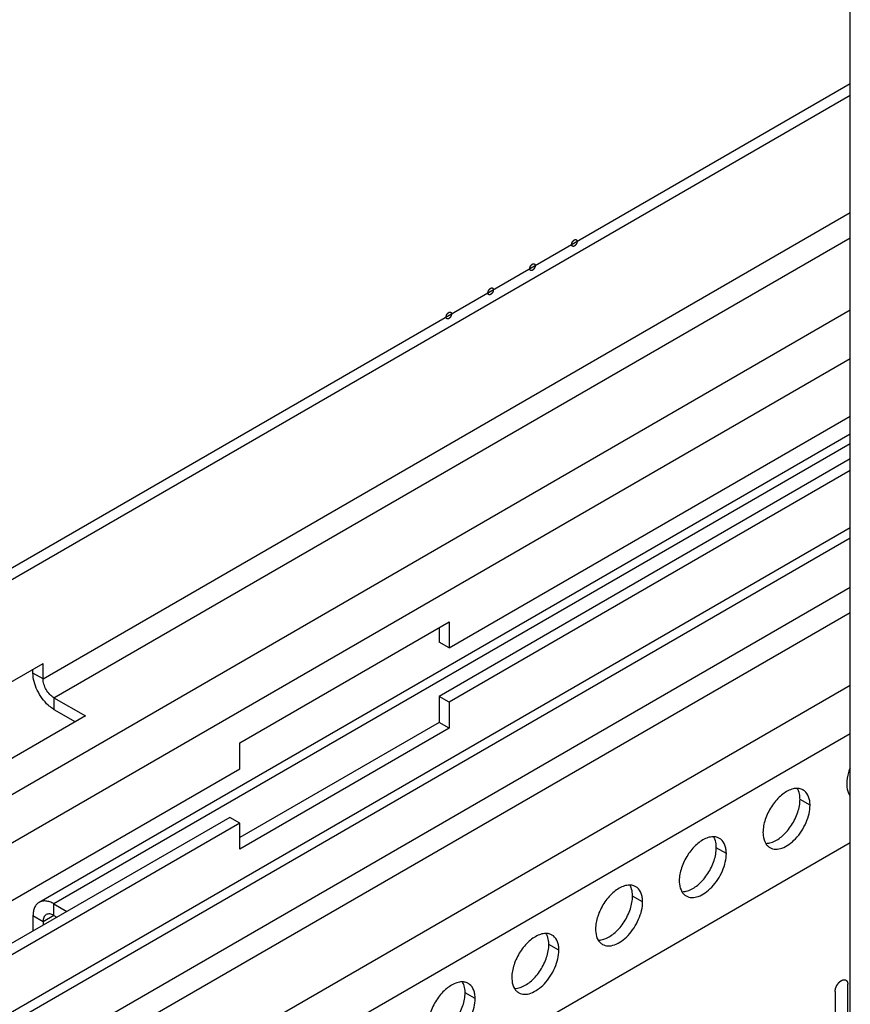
# Model space of a CAD drawing. Header units: inches. Extents: x 5 to 265, y 5 to 171.
# Tile 35 of 212: x 191.5 to 195, y 80.94 to 85.1. Entities that reach past the tile are written whole.
import ezdxf

# ---------------------------------------------------------------- set-up
doc = ezdxf.new("R2010")
doc.units = ezdxf.units.IN
doc.header["$LTSCALE"] = 14.96
doc.header["$MEASUREMENT"] = 0
doc.layers.get('0').update_dxf_attribs({"linetype": 'CONTINUOUS'})
doc.layers.add('03_ALL_AXES', color=7, linetype='CONTINUOUS')

msp = doc.modelspace()

# ---------------------------------------------------------------- linework, layer by layer
at = {"color": 7, "linetype": 'Continuous'}
for p, q in [((195.0046, 60.5139), (195.0046, 123.458)), ((190.5337, 82.2477), (195.0046, 84.829)), ((190.5337, 82.1987), (195.0046, 84.78)), ((191.5957, 82.3162), (195.0046, 84.2843)), ((191.6417, 82.2366), (195.0046, 84.1782)), ((195.0046, 83.872), (190.5337, 81.2907)), ((195.0046, 83.6679), (190.5337, 81.0866)), ((191.5792, 81.3733), (195.0046, 83.3509)), ((195.0046, 83.3086), (191.6417, 81.3671)), ((195.0046, 82.9535), (190.5337, 80.3722)), ((190.5337, 80.3299), (195.0046, 82.9112)), ((195.0046, 82.702), (190.5337, 80.1207)), ((195.0046, 82.5958), (190.5337, 80.0145)), ((192.4266, 82.0468), (193.3105, 82.5571)), ((193.268, 82.5326), (193.268, 82.4718)), ((193.3105, 82.5571), (193.3105, 82.4473)), ((193.3105, 82.4473), (193.268, 82.4718)), ((190.7119, 81.8713), (191.5957, 82.3816)), ((191.5957, 82.3162), (191.5957, 82.3816)), ((191.5533, 82.3407), (191.5533, 82.3571)), ((191.5957, 82.3162), (191.5533, 82.3407)), ((190.5337, 79.7084), (195.0046, 82.2896)), ((193.3105, 82.2178), (193.268, 82.2423)), ((193.268, 82.2423), (193.268, 82.1325)), ((191.6417, 82.2366), (191.7748, 82.1598)), ((191.6417, 82.2366), (191.6417, 82.1876)), ((193.3105, 82.2178), (193.3105, 82.108)), ((191.7748, 82.1598), (190.8909, 81.6495)), ((191.6417, 82.1876), (191.7324, 82.1353)), ((193.268, 82.1325), (192.4266, 81.6467)), ((193.3105, 82.108), (193.268, 82.1325)), ((190.5337, 79.5042), (195.0046, 82.0855)), ((193.3105, 82.108), (192.4266, 81.5977)), ((192.4266, 81.937), (192.4266, 82.0468)), ((190.5337, 80.8441), (192.4266, 81.937)), ((192.3842, 81.732), (190.5337, 80.6637)), ((192.4266, 81.7075), (190.5337, 80.6147)), ((192.4266, 81.7075), (192.3842, 81.732)), ((192.4266, 81.5977), (192.4266, 81.7075)), ((190.5337, 79.0445), (195.0046, 81.6258)), ((191.6417, 81.3671), (191.6968, 81.3352)), ((191.6417, 81.3181), (191.6417, 81.3671)), ((191.5957, 81.2915), (191.5533, 81.316)), ((191.5533, 81.316), (191.5533, 81.2523)), ((191.6417, 81.3181), (191.5957, 81.2915)), ((191.5957, 81.2915), (191.5957, 81.2768)), ((191.6417, 81.3181), (191.6544, 81.3107)), ((194.9407, 80.9974), (194.9407, 80.038)), ((194.9937, 80.0686), (194.9937, 81.028))]:
    msp.add_line(p, q, dxfattribs=at)
for points, knots in [([(193.8281, 84.1497), (193.8281, 84.1501), (193.8282, 84.1508), (193.8282, 84.1516), (193.8283, 84.152), (193.8283, 84.1523), (193.8284, 84.1527), (193.8285, 84.1532), (193.8286, 84.1537), (193.8288, 84.1544), (193.8289, 84.1551), (193.8292, 84.1559), (193.8294, 84.1566), (193.8297, 84.1573), (193.8299, 84.158), (193.8303, 84.1587), (193.8307, 84.1594), (193.831, 84.1601), (193.8314, 84.1608), (193.8318, 84.1615), (193.8322, 84.1621), (193.8327, 84.1628), (193.8331, 84.1635), (193.8336, 84.164), (193.8341, 84.1646), (193.8345, 84.1652), (193.835, 84.1658), (193.8356, 84.1662), (193.8361, 84.1667), (193.8365, 84.1672), (193.8369, 84.1675), (193.8371, 84.1677), (193.8374, 84.1679), (193.8378, 84.1682), (193.8384, 84.1686), (193.839, 84.169), (193.8394, 84.1693)], [0, 0, 0, 0, 0.0625, 0.09375, 0.109375, 0.125, 0.140625, 0.15625, 0.1875, 0.21875, 0.25, 0.28125, 0.3125, 0.34375, 0.375, 0.40625, 0.4375, 0.46875, 0.5, 0.53125, 0.5625, 0.59375, 0.625, 0.65625, 0.6875, 0.71875, 0.75, 0.78125, 0.8125, 0.84375, 0.859375, 0.875, 0.890625, 0.90625, 0.9375, 1, 1, 1, 1]), ([(193.8394, 84.1693), (193.8397, 84.1694), (193.8403, 84.1697), (193.8409, 84.17), (193.8413, 84.1702), (193.8416, 84.1703), (193.8418, 84.1703), (193.8422, 84.1704), (193.8426, 84.1705), (193.8431, 84.1706), (193.8434, 84.1707), (193.8437, 84.1708), (193.8439, 84.1708), (193.8443, 84.1708), (193.8447, 84.1707), (193.8451, 84.1707), (193.8454, 84.1707), (193.8456, 84.1707), (193.8459, 84.1706), (193.8461, 84.1705), (193.8465, 84.1704), (193.8469, 84.1703), (193.8472, 84.1701), (193.8474, 84.1701), (193.8475, 84.1699), (193.8478, 84.1697), (193.8481, 84.1695), (193.8484, 84.1692), (193.8486, 84.169), (193.8488, 84.1689), (193.8489, 84.1687), (193.8491, 84.1684), (193.8493, 84.1681), (193.8495, 84.1677), (193.8497, 84.1675), (193.8498, 84.1673), (193.8499, 84.167), (193.85, 84.1667), (193.8501, 84.1662), (193.8503, 84.1658), (193.8504, 84.1654), (193.8505, 84.1652), (193.8505, 84.1649), (193.8505, 84.1645), (193.8506, 84.1638), (193.8507, 84.1631), (193.8507, 84.1627)], [0, 0, 0, 0, 0.0625, 0.09375, 0.109375, 0.125, 0.140625, 0.15625, 0.1875, 0.21875, 0.234375, 0.25, 0.265625, 0.28125, 0.3125, 0.34375, 0.359375, 0.375, 0.390625, 0.40625, 0.4375, 0.46875, 0.484375, 0.5, 0.515625, 0.53125, 0.5625, 0.59375, 0.609375, 0.625, 0.640625, 0.65625, 0.6875, 0.71875, 0.734375, 0.75, 0.765625, 0.78125, 0.8125, 0.84375, 0.859375, 0.875, 0.890625, 0.90625, 0.9375, 1, 1, 1, 1]), ([(193.8507, 84.1627), (193.8507, 84.1623), (193.8506, 84.1616), (193.8505, 84.1609), (193.8505, 84.1604), (193.8505, 84.1601), (193.8504, 84.1597), (193.8503, 84.1593), (193.8502, 84.1587), (193.85, 84.158), (193.8499, 84.1573), (193.8496, 84.1566), (193.8493, 84.1558), (193.8491, 84.1551), (193.8488, 84.1544), (193.8484, 84.1537), (193.8481, 84.153), (193.8477, 84.1523), (193.8474, 84.1516), (193.8469, 84.1509), (193.8465, 84.1503), (193.8461, 84.1496), (193.8457, 84.149), (193.8452, 84.1484), (193.8447, 84.1478), (193.8442, 84.1472), (193.8437, 84.1466), (193.8432, 84.1462), (193.8427, 84.1457), (193.8422, 84.1453), (193.8419, 84.1449), (193.8416, 84.1447), (193.8413, 84.1445), (193.841, 84.1442), (193.8403, 84.1438), (193.8398, 84.1434), (193.8394, 84.1431)], [0, 0, 0, 0, 0.0625, 0.09375, 0.109375, 0.125, 0.140625, 0.15625, 0.1875, 0.21875, 0.25, 0.28125, 0.3125, 0.34375, 0.375, 0.40625, 0.4375, 0.46875, 0.5, 0.53125, 0.5625, 0.59375, 0.625, 0.65625, 0.6875, 0.71875, 0.75, 0.78125, 0.8125, 0.84375, 0.859375, 0.875, 0.890625, 0.90625, 0.9375, 1, 1, 1, 1]), ([(193.8394, 84.1431), (193.839, 84.143), (193.8385, 84.1427), (193.8378, 84.1424), (193.8375, 84.1423), (193.8372, 84.1421), (193.8369, 84.1421), (193.8366, 84.142), (193.8361, 84.1419), (193.8357, 84.1418), (193.8353, 84.1417), (193.8351, 84.1416), (193.8348, 84.1417), (193.8345, 84.1417), (193.8341, 84.1417), (193.8337, 84.1417), (193.8334, 84.1417), (193.8331, 84.1417), (193.8329, 84.1418), (193.8326, 84.1419), (193.8322, 84.142), (193.8319, 84.1422), (193.8316, 84.1423), (193.8314, 84.1423), (193.8312, 84.1425), (193.831, 84.1427), (193.8307, 84.1429), (193.8304, 84.1432), (193.8302, 84.1434), (193.83, 84.1435), (193.8298, 84.1437), (193.8297, 84.144), (193.8295, 84.1443), (193.8292, 84.1447), (193.8291, 84.145), (193.8289, 84.1451), (193.8289, 84.1454), (193.8287, 84.1458), (193.8286, 84.1462), (193.8285, 84.1466), (193.8284, 84.147), (193.8283, 84.1472), (193.8283, 84.1475), (193.8282, 84.1479), (193.8282, 84.1487), (193.8281, 84.1493), (193.8281, 84.1497)], [0, 0, 0, 0, 0.0625, 0.09375, 0.109375, 0.125, 0.140625, 0.15625, 0.1875, 0.21875, 0.234375, 0.25, 0.265625, 0.28125, 0.3125, 0.34375, 0.359375, 0.375, 0.390625, 0.40625, 0.4375, 0.46875, 0.484375, 0.5, 0.515625, 0.53125, 0.5625, 0.59375, 0.609375, 0.625, 0.640625, 0.65625, 0.6875, 0.71875, 0.734375, 0.75, 0.765625, 0.78125, 0.8125, 0.84375, 0.859375, 0.875, 0.890625, 0.90625, 0.9375, 1, 1, 1, 1]), ([(193.6513, 84.0476), (193.6513, 84.0481), (193.6514, 84.0487), (193.6514, 84.0495), (193.6515, 84.0499), (193.6515, 84.0503), (193.6516, 84.0506), (193.6517, 84.0511), (193.6518, 84.0517), (193.652, 84.0524), (193.6521, 84.0531), (193.6524, 84.0538), (193.6527, 84.0545), (193.6529, 84.0552), (193.6532, 84.0559), (193.6535, 84.0566), (193.6539, 84.0574), (193.6543, 84.0581), (193.6546, 84.0588), (193.655, 84.0594), (193.6555, 84.0601), (193.6559, 84.0607), (193.6563, 84.0614), (193.6568, 84.0619), (193.6573, 84.0625), (193.6578, 84.0631), (193.6582, 84.0637), (193.6588, 84.0642), (193.6593, 84.0647), (193.6597, 84.0651), (193.6601, 84.0654), (193.6604, 84.0657), (193.6606, 84.0659), (193.661, 84.0661), (193.6617, 84.0666), (193.6622, 84.067), (193.6626, 84.0672)], [0, 0, 0, 0, 0.0625, 0.09375, 0.109375, 0.125, 0.140625, 0.15625, 0.1875, 0.21875, 0.25, 0.28125, 0.3125, 0.34375, 0.375, 0.40625, 0.4375, 0.46875, 0.5, 0.53125, 0.5625, 0.59375, 0.625, 0.65625, 0.6875, 0.71875, 0.75, 0.78125, 0.8125, 0.84375, 0.859375, 0.875, 0.890625, 0.90625, 0.9375, 1, 1, 1, 1]), ([(193.6626, 84.0411), (193.6622, 84.0409), (193.6617, 84.0407), (193.661, 84.0404), (193.6607, 84.0402), (193.6604, 84.04), (193.6601, 84.04), (193.6598, 84.0399), (193.6593, 84.0398), (193.6589, 84.0397), (193.6586, 84.0396), (193.6583, 84.0396), (193.658, 84.0396), (193.6577, 84.0396), (193.6573, 84.0396), (193.6569, 84.0396), (193.6566, 84.0396), (193.6563, 84.0396), (193.6561, 84.0397), (193.6558, 84.0398), (193.6555, 84.04), (193.6551, 84.0401), (193.6548, 84.0402), (193.6546, 84.0403), (193.6544, 84.0404), (193.6542, 84.0406), (193.6539, 84.0409), (193.6536, 84.0411), (193.6534, 84.0413), (193.6532, 84.0414), (193.6531, 84.0417), (193.6529, 84.0419), (193.6527, 84.0423), (193.6525, 84.0426), (193.6523, 84.0429), (193.6521, 84.0431), (193.6521, 84.0434), (193.652, 84.0437), (193.6518, 84.0441), (193.6517, 84.0446), (193.6516, 84.0449), (193.6515, 84.0451), (193.6515, 84.0455), (193.6514, 84.0459), (193.6514, 84.0466), (193.6513, 84.0472), (193.6513, 84.0476)], [0, 0, 0, 0, 0.0625, 0.09375, 0.109375, 0.125, 0.140625, 0.15625, 0.1875, 0.21875, 0.234375, 0.25, 0.265625, 0.28125, 0.3125, 0.34375, 0.359375, 0.375, 0.390625, 0.40625, 0.4375, 0.46875, 0.484375, 0.5, 0.515625, 0.53125, 0.5625, 0.59375, 0.609375, 0.625, 0.640625, 0.65625, 0.6875, 0.71875, 0.734375, 0.75, 0.765625, 0.78125, 0.8125, 0.84375, 0.859375, 0.875, 0.890625, 0.90625, 0.9375, 1, 1, 1, 1]), ([(193.6626, 84.0672), (193.663, 84.0674), (193.6635, 84.0676), (193.6642, 84.0679), (193.6645, 84.0681), (193.6648, 84.0683), (193.6651, 84.0683), (193.6654, 84.0684), (193.6659, 84.0685), (193.6663, 84.0686), (193.6666, 84.0686), (193.6669, 84.0687), (193.6672, 84.0687), (193.6675, 84.0687), (193.6679, 84.0687), (193.6683, 84.0687), (193.6686, 84.0686), (193.6689, 84.0687), (193.6691, 84.0686), (193.6694, 84.0685), (193.6697, 84.0683), (193.6701, 84.0682), (193.6704, 84.0681), (193.6706, 84.068), (193.6708, 84.0679), (193.671, 84.0677), (193.6713, 84.0674), (193.6716, 84.0672), (193.6718, 84.067), (193.672, 84.0669), (193.6721, 84.0666), (193.6723, 84.0664), (193.6725, 84.066), (193.6727, 84.0657), (193.6729, 84.0654), (193.6731, 84.0652), (193.6731, 84.0649), (193.6732, 84.0646), (193.6734, 84.0642), (193.6735, 84.0637), (193.6736, 84.0634), (193.6737, 84.0631), (193.6737, 84.0628), (193.6738, 84.0624), (193.6738, 84.0617), (193.6739, 84.0611), (193.6739, 84.0607)], [0, 0, 0, 0, 0.0625, 0.09375, 0.109375, 0.125, 0.140625, 0.15625, 0.1875, 0.21875, 0.234375, 0.25, 0.265625, 0.28125, 0.3125, 0.34375, 0.359375, 0.375, 0.390625, 0.40625, 0.4375, 0.46875, 0.484375, 0.5, 0.515625, 0.53125, 0.5625, 0.59375, 0.609375, 0.625, 0.640625, 0.65625, 0.6875, 0.71875, 0.734375, 0.75, 0.765625, 0.78125, 0.8125, 0.84375, 0.859375, 0.875, 0.890625, 0.90625, 0.9375, 1, 1, 1, 1]), ([(193.6739, 84.0607), (193.6739, 84.0602), (193.6738, 84.0596), (193.6738, 84.0588), (193.6737, 84.0583), (193.6737, 84.058), (193.6736, 84.0577), (193.6735, 84.0572), (193.6734, 84.0566), (193.6732, 84.0559), (193.6731, 84.0552), (193.6728, 84.0545), (193.6725, 84.0538), (193.6723, 84.0531), (193.6721, 84.0524), (193.6717, 84.0517), (193.6713, 84.0509), (193.671, 84.0502), (193.6706, 84.0495), (193.6702, 84.0489), (193.6698, 84.0482), (193.6693, 84.0476), (193.6689, 84.0469), (193.6684, 84.0463), (193.6679, 84.0458), (193.6674, 84.0452), (193.667, 84.0446), (193.6664, 84.0441), (193.6659, 84.0436), (193.6655, 84.0432), (193.6651, 84.0429), (193.6648, 84.0426), (193.6646, 84.0424), (193.6642, 84.0422), (193.6635, 84.0417), (193.663, 84.0413), (193.6626, 84.0411)], [0, 0, 0, 0, 0.0625, 0.09375, 0.109375, 0.125, 0.140625, 0.15625, 0.1875, 0.21875, 0.25, 0.28125, 0.3125, 0.34375, 0.375, 0.40625, 0.4375, 0.46875, 0.5, 0.53125, 0.5625, 0.59375, 0.625, 0.65625, 0.6875, 0.71875, 0.75, 0.78125, 0.8125, 0.84375, 0.859375, 0.875, 0.890625, 0.90625, 0.9375, 1, 1, 1, 1]), ([(193.4745, 83.9456), (193.4745, 83.946), (193.4746, 83.9467), (193.4747, 83.9474), (193.4747, 83.9479), (193.4747, 83.9482), (193.4748, 83.9486), (193.4749, 83.949), (193.475, 83.9496), (193.4752, 83.9503), (193.4753, 83.951), (193.4756, 83.9517), (193.4759, 83.9525), (193.4762, 83.9532), (193.4764, 83.9539), (193.4768, 83.9546), (193.4771, 83.9553), (193.4775, 83.956), (193.4778, 83.9567), (193.4783, 83.9574), (193.4787, 83.958), (193.4791, 83.9587), (193.4795, 83.9593), (193.48, 83.9599), (193.4805, 83.9605), (193.481, 83.961), (193.4815, 83.9617), (193.482, 83.9621), (193.4825, 83.9626), (193.483, 83.963), (193.4833, 83.9634), (193.4836, 83.9636), (193.4839, 83.9638), (193.4842, 83.9641), (193.4849, 83.9645), (193.4855, 83.9649), (193.4858, 83.9652)], [0, 0, 0, 0, 0.0625, 0.09375, 0.109375, 0.125, 0.140625, 0.15625, 0.1875, 0.21875, 0.25, 0.28125, 0.3125, 0.34375, 0.375, 0.40625, 0.4375, 0.46875, 0.5, 0.53125, 0.5625, 0.59375, 0.625, 0.65625, 0.6875, 0.71875, 0.75, 0.78125, 0.8125, 0.84375, 0.859375, 0.875, 0.890625, 0.90625, 0.9375, 1, 1, 1, 1]), ([(193.4858, 83.939), (193.4855, 83.9389), (193.4849, 83.9386), (193.4843, 83.9383), (193.4839, 83.9381), (193.4836, 83.938), (193.4834, 83.9379), (193.483, 83.9379), (193.4826, 83.9378), (193.4821, 83.9377), (193.4818, 83.9376), (193.4815, 83.9375), (193.4813, 83.9375), (193.4809, 83.9375), (193.4805, 83.9376), (193.4801, 83.9376), (193.4798, 83.9376), (193.4796, 83.9376), (193.4793, 83.9377), (193.4791, 83.9378), (193.4787, 83.9379), (193.4783, 83.938), (193.478, 83.9382), (193.4778, 83.9382), (193.4777, 83.9384), (193.4774, 83.9386), (193.4771, 83.9388), (193.4768, 83.939), (193.4766, 83.9393), (193.4764, 83.9394), (193.4763, 83.9396), (193.4761, 83.9399), (193.4759, 83.9402), (193.4757, 83.9406), (193.4755, 83.9408), (193.4754, 83.941), (193.4753, 83.9413), (193.4752, 83.9416), (193.4751, 83.9421), (193.4749, 83.9425), (193.4748, 83.9428), (193.4747, 83.9431), (193.4747, 83.9434), (193.4747, 83.9438), (193.4746, 83.9445), (193.4745, 83.9451), (193.4745, 83.9456)], [0, 0, 0, 0, 0.0625, 0.09375, 0.109375, 0.125, 0.140625, 0.15625, 0.1875, 0.21875, 0.234375, 0.25, 0.265625, 0.28125, 0.3125, 0.34375, 0.359375, 0.375, 0.390625, 0.40625, 0.4375, 0.46875, 0.484375, 0.5, 0.515625, 0.53125, 0.5625, 0.59375, 0.609375, 0.625, 0.640625, 0.65625, 0.6875, 0.71875, 0.734375, 0.75, 0.765625, 0.78125, 0.8125, 0.84375, 0.859375, 0.875, 0.890625, 0.90625, 0.9375, 1, 1, 1, 1]), ([(193.4858, 83.9652), (193.4862, 83.9653), (193.4867, 83.9656), (193.4874, 83.9659), (193.4877, 83.966), (193.488, 83.9662), (193.4883, 83.9662), (193.4886, 83.9663), (193.4891, 83.9664), (193.4895, 83.9665), (193.4899, 83.9666), (193.4901, 83.9667), (193.4904, 83.9666), (193.4907, 83.9666), (193.4911, 83.9666), (193.4915, 83.9666), (193.4918, 83.9666), (193.4921, 83.9666), (193.4923, 83.9665), (193.4926, 83.9664), (193.493, 83.9663), (193.4933, 83.9661), (193.4936, 83.966), (193.4938, 83.966), (193.494, 83.9658), (193.4942, 83.9656), (193.4945, 83.9654), (193.4948, 83.9651), (193.495, 83.9649), (193.4952, 83.9648), (193.4954, 83.9646), (193.4955, 83.9643), (193.4957, 83.964), (193.496, 83.9636), (193.4961, 83.9633), (193.4963, 83.9632), (193.4963, 83.9629), (193.4965, 83.9625), (193.4966, 83.9621), (193.4967, 83.9617), (193.4968, 83.9613), (193.4969, 83.9611), (193.4969, 83.9608), (193.497, 83.9604), (193.497, 83.9596), (193.4971, 83.959), (193.4971, 83.9586)], [0, 0, 0, 0, 0.0625, 0.09375, 0.109375, 0.125, 0.140625, 0.15625, 0.1875, 0.21875, 0.234375, 0.25, 0.265625, 0.28125, 0.3125, 0.34375, 0.359375, 0.375, 0.390625, 0.40625, 0.4375, 0.46875, 0.484375, 0.5, 0.515625, 0.53125, 0.5625, 0.59375, 0.609375, 0.625, 0.640625, 0.65625, 0.6875, 0.71875, 0.734375, 0.75, 0.765625, 0.78125, 0.8125, 0.84375, 0.859375, 0.875, 0.890625, 0.90625, 0.9375, 1, 1, 1, 1]), ([(193.4971, 83.9586), (193.4971, 83.9582), (193.497, 83.9575), (193.497, 83.9567), (193.4969, 83.9563), (193.4969, 83.956), (193.4968, 83.9556), (193.4967, 83.9551), (193.4966, 83.9546), (193.4964, 83.9538), (193.4963, 83.9532), (193.496, 83.9524), (193.4958, 83.9517), (193.4955, 83.951), (193.4953, 83.9503), (193.4949, 83.9496), (193.4945, 83.9489), (193.4942, 83.9482), (193.4938, 83.9475), (193.4934, 83.9468), (193.493, 83.9462), (193.4925, 83.9455), (193.4921, 83.9448), (193.4916, 83.9443), (193.4911, 83.9437), (193.4907, 83.9431), (193.4902, 83.9425), (193.4896, 83.9421), (193.4891, 83.9416), (193.4887, 83.9411), (193.4883, 83.9408), (193.4881, 83.9406), (193.4878, 83.9404), (193.4874, 83.9401), (193.4868, 83.9397), (193.4862, 83.9393), (193.4858, 83.939)], [0, 0, 0, 0, 0.0625, 0.09375, 0.109375, 0.125, 0.140625, 0.15625, 0.1875, 0.21875, 0.25, 0.28125, 0.3125, 0.34375, 0.375, 0.40625, 0.4375, 0.46875, 0.5, 0.53125, 0.5625, 0.59375, 0.625, 0.65625, 0.6875, 0.71875, 0.75, 0.78125, 0.8125, 0.84375, 0.859375, 0.875, 0.890625, 0.90625, 0.9375, 1, 1, 1, 1]), ([(193.2977, 83.8435), (193.2978, 83.8439), (193.2978, 83.8446), (193.2979, 83.8454), (193.2979, 83.8458), (193.2979, 83.8462), (193.298, 83.8465), (193.2981, 83.847), (193.2983, 83.8476), (193.2984, 83.8483), (193.2986, 83.849), (193.2989, 83.8497), (193.2991, 83.8504), (193.2994, 83.8511), (193.2996, 83.8518), (193.3, 83.8525), (193.3003, 83.8532), (193.3007, 83.8539), (193.301, 83.8547), (193.3015, 83.8553), (193.3019, 83.8559), (193.3023, 83.8566), (193.3027, 83.8573), (193.3032, 83.8578), (193.3037, 83.8584), (193.3042, 83.859), (193.3047, 83.8596), (193.3052, 83.8601), (193.3058, 83.8606), (193.3062, 83.861), (193.3066, 83.8613), (193.3068, 83.8616), (193.3071, 83.8617), (193.3075, 83.862), (193.3081, 83.8624), (193.3087, 83.8628), (193.309, 83.8631)], [0, 0, 0, 0, 0.0625, 0.09375, 0.109375, 0.125, 0.140625, 0.15625, 0.1875, 0.21875, 0.25, 0.28125, 0.3125, 0.34375, 0.375, 0.40625, 0.4375, 0.46875, 0.5, 0.53125, 0.5625, 0.59375, 0.625, 0.65625, 0.6875, 0.71875, 0.75, 0.78125, 0.8125, 0.84375, 0.859375, 0.875, 0.890625, 0.90625, 0.9375, 1, 1, 1, 1]), ([(193.309, 83.8631), (193.3094, 83.8633), (193.31, 83.8635), (193.3106, 83.8638), (193.311, 83.864), (193.3113, 83.8641), (193.3115, 83.8642), (193.3119, 83.8643), (193.3123, 83.8643), (193.3127, 83.8645), (193.3131, 83.8645), (193.3134, 83.8646), (193.3136, 83.8646), (193.3139, 83.8646), (193.3143, 83.8646), (193.3147, 83.8645), (193.3151, 83.8645), (193.3153, 83.8645), (193.3155, 83.8644), (193.3158, 83.8643), (193.3162, 83.8642), (193.3165, 83.8641), (193.3168, 83.864), (193.3171, 83.8639), (193.3172, 83.8637), (193.3175, 83.8635), (193.3177, 83.8633), (193.318, 83.8631), (193.3183, 83.8629), (193.3185, 83.8627), (193.3186, 83.8625), (193.3188, 83.8622), (193.319, 83.8619), (193.3192, 83.8616), (193.3194, 83.8613), (193.3195, 83.8611), (193.3196, 83.8608), (193.3197, 83.8605), (193.3198, 83.86), (193.32, 83.8596), (193.3201, 83.8593), (193.3202, 83.859), (193.3202, 83.8587), (193.3202, 83.8583), (193.3203, 83.8576), (193.3203, 83.857), (193.3204, 83.8566)], [0, 0, 0, 0, 0.0625, 0.09375, 0.109375, 0.125, 0.140625, 0.15625, 0.1875, 0.21875, 0.234375, 0.25, 0.265625, 0.28125, 0.3125, 0.34375, 0.359375, 0.375, 0.390625, 0.40625, 0.4375, 0.46875, 0.484375, 0.5, 0.515625, 0.53125, 0.5625, 0.59375, 0.609375, 0.625, 0.640625, 0.65625, 0.6875, 0.71875, 0.734375, 0.75, 0.765625, 0.78125, 0.8125, 0.84375, 0.859375, 0.875, 0.890625, 0.90625, 0.9375, 1, 1, 1, 1]), ([(193.309, 83.837), (193.3087, 83.8368), (193.3081, 83.8365), (193.3075, 83.8362), (193.3071, 83.8361), (193.3068, 83.8359), (193.3066, 83.8359), (193.3062, 83.8358), (193.3058, 83.8357), (193.3054, 83.8356), (193.305, 83.8355), (193.3047, 83.8354), (193.3045, 83.8355), (193.3042, 83.8355), (193.3038, 83.8355), (193.3034, 83.8355), (193.303, 83.8355), (193.3028, 83.8355), (193.3026, 83.8356), (193.3023, 83.8357), (193.3019, 83.8359), (193.3016, 83.836), (193.3013, 83.8361), (193.301, 83.8362), (193.3009, 83.8363), (193.3006, 83.8365), (193.3004, 83.8368), (193.3001, 83.837), (193.2998, 83.8372), (193.2996, 83.8373), (193.2995, 83.8375), (193.2993, 83.8378), (193.2991, 83.8382), (193.2989, 83.8385), (193.2987, 83.8388), (193.2986, 83.839), (193.2985, 83.8392), (193.2984, 83.8396), (193.2983, 83.84), (193.2981, 83.8404), (193.298, 83.8408), (193.2979, 83.841), (193.2979, 83.8414), (193.2979, 83.8418), (193.2978, 83.8425), (193.2978, 83.8431), (193.2977, 83.8435)], [0, 0, 0, 0, 0.0625, 0.09375, 0.109375, 0.125, 0.140625, 0.15625, 0.1875, 0.21875, 0.234375, 0.25, 0.265625, 0.28125, 0.3125, 0.34375, 0.359375, 0.375, 0.390625, 0.40625, 0.4375, 0.46875, 0.484375, 0.5, 0.515625, 0.53125, 0.5625, 0.59375, 0.609375, 0.625, 0.640625, 0.65625, 0.6875, 0.71875, 0.734375, 0.75, 0.765625, 0.78125, 0.8125, 0.84375, 0.859375, 0.875, 0.890625, 0.90625, 0.9375, 1, 1, 1, 1]), ([(193.3204, 83.8566), (193.3203, 83.8561), (193.3203, 83.8554), (193.3202, 83.8547), (193.3202, 83.8542), (193.3202, 83.8539), (193.3201, 83.8535), (193.32, 83.8531), (193.3198, 83.8525), (193.3197, 83.8518), (193.3195, 83.8511), (193.3192, 83.8504), (193.319, 83.8497), (193.3187, 83.8489), (193.3185, 83.8482), (193.3181, 83.8475), (193.3178, 83.8468), (193.3174, 83.8461), (193.3171, 83.8454), (193.3166, 83.8448), (193.3162, 83.8441), (193.3158, 83.8435), (193.3154, 83.8428), (193.3149, 83.8422), (193.3144, 83.8416), (193.3139, 83.8411), (193.3134, 83.8404), (193.3129, 83.84), (193.3123, 83.8395), (193.3119, 83.8391), (193.3115, 83.8388), (193.3113, 83.8385), (193.311, 83.8383), (193.3106, 83.8381), (193.31, 83.8376), (193.3094, 83.8372), (193.309, 83.837)], [0, 0, 0, 0, 0.0625, 0.09375, 0.109375, 0.125, 0.140625, 0.15625, 0.1875, 0.21875, 0.25, 0.28125, 0.3125, 0.34375, 0.375, 0.40625, 0.4375, 0.46875, 0.5, 0.53125, 0.5625, 0.59375, 0.625, 0.65625, 0.6875, 0.71875, 0.75, 0.78125, 0.8125, 0.84375, 0.859375, 0.875, 0.890625, 0.90625, 0.9375, 1, 1, 1, 1]), ([(191.618, 82.2051), (191.6083, 82.2137), (191.5907, 82.2337), (191.5704, 82.2678), (191.557, 82.304), (191.5533, 82.3289), (191.5533, 82.3407)], [0, 0, 0, 0, 0.251964, 0.514399, 0.769205, 1, 1, 1, 1]), ([(191.6417, 82.2366), (191.6352, 82.2404), (191.6228, 82.2508), (191.6084, 82.2705), (191.5986, 82.2928), (191.5957, 82.3087), (191.5957, 82.3162)], [0, 0, 0, 0, 0.237222, 0.499999, 0.762776, 1, 1, 1, 1]), ([(191.6417, 82.1876), (191.6397, 82.1888), (191.6313, 82.194), (191.6235, 82.2001), (191.618, 82.2051)], [0, 0, 0, 0, 0.238551, 1, 1, 1, 1]), ([(191.5792, 81.3732), (191.5751, 81.3709), (191.5674, 81.3644), (191.5591, 81.351), (191.5543, 81.3344), (191.5533, 81.3224), (191.5533, 81.316)], [0, 0, 0, 0, 0.217755, 0.450891, 0.710462, 1, 1, 1, 1]), ([(191.6417, 81.3671), (191.6362, 81.3702), (191.6253, 81.3754), (191.6085, 81.3795), (191.5928, 81.3791), (191.5833, 81.3756), (191.5792, 81.3732)], [0, 0, 0, 0, 0.289537, 0.549107, 0.782244, 1, 1, 1, 1]), ([(191.6092, 81.3213), (191.6048, 81.3188), (191.5972, 81.3093), (191.5957, 81.2977), (191.5957, 81.2915)], [0, 0, 0, 0, 0.449242, 1, 1, 1, 1]), ([(191.6417, 81.3181), (191.6363, 81.3212), (191.6256, 81.3256), (191.6136, 81.3238), (191.6092, 81.3213)], [0, 0, 0, 0, 0.550756, 1, 1, 1, 1]), ([(194.9407, 80.9974), (194.9407, 80.9979), (194.9408, 80.9989), (194.9409, 81.0005), (194.9411, 81.0018), (194.9411, 81.0027), (194.9412, 81.0032), (194.9412, 81.0036), (194.9413, 81.004), (194.9414, 81.0046), (194.9416, 81.0055), (194.9419, 81.0069), (194.9423, 81.0083), (194.9425, 81.0092), (194.9426, 81.0098), (194.9427, 81.0102), (194.9428, 81.0106), (194.943, 81.0112), (194.9434, 81.0121), (194.9439, 81.0135), (194.9444, 81.0149), (194.9448, 81.0159), (194.945, 81.0164), (194.9451, 81.0169), (194.9453, 81.0173), (194.9456, 81.0178), (194.9461, 81.0188), (194.9468, 81.0202), (194.9475, 81.0216), (194.948, 81.0225), (194.9483, 81.0231), (194.9484, 81.0235), (194.9487, 81.0239), (194.949, 81.0244), (194.9496, 81.0253), (194.9505, 81.0265), (194.9513, 81.0278), (194.9519, 81.0287), (194.9522, 81.0292), (194.9524, 81.0296), (194.9527, 81.0299), (194.9531, 81.0304), (194.9538, 81.0312), (194.9547, 81.0323), (194.9557, 81.0335), (194.9564, 81.0343), (194.9567, 81.0347), (194.957, 81.0351), (194.9573, 81.0353), (194.9577, 81.0357), (194.9585, 81.0364), (194.9595, 81.0374), (194.9605, 81.0383), (194.9612, 81.039), (194.9617, 81.0394), (194.962, 81.0397), (194.9623, 81.0399), (194.9627, 81.0402), (194.9635, 81.0407), (194.9646, 81.0415), (194.9657, 81.0422), (194.9664, 81.0428), (194.9669, 81.043), (194.9672, 81.0433), (194.9675, 81.0434), (194.968, 81.0436), (194.9687, 81.044), (194.9698, 81.0445), (194.9709, 81.045), (194.9716, 81.0453), (194.972, 81.0455), (194.9724, 81.0457), (194.9727, 81.0457), (194.9731, 81.0458), (194.9738, 81.046), (194.9748, 81.0462), (194.9759, 81.0465), (194.9766, 81.0466), (194.977, 81.0467), (194.9773, 81.0468), (194.9776, 81.0468), (194.978, 81.0468), (194.9786, 81.0468), (194.9796, 81.0467), (194.9805, 81.0467), (194.9812, 81.0467), (194.9816, 81.0466), (194.9819, 81.0467), (194.9821, 81.0465), (194.9825, 81.0464), (194.9831, 81.0462), (194.9839, 81.0459), (194.9848, 81.0456), (194.9854, 81.0454), (194.9857, 81.0452), (194.986, 81.0452), (194.9862, 81.045), (194.9864, 81.0447), (194.9869, 81.0443), (194.9876, 81.0438), (194.9883, 81.0432), (194.9888, 81.0428), (194.989, 81.0426), (194.9893, 81.0424), (194.9894, 81.0422), (194.9896, 81.0419), (194.99, 81.0413), (194.9905, 81.0405), (194.991, 81.0397), (194.9913, 81.0391), (194.9915, 81.0388), (194.9917, 81.0386), (194.9918, 81.0383), (194.9919, 81.0379), (194.9921, 81.0371), (194.9924, 81.0361), (194.9928, 81.0351), (194.993, 81.0344), (194.9931, 81.034), (194.9932, 81.0337), (194.9932, 81.0334), (194.9933, 81.0329), (194.9934, 81.032), (194.9935, 81.0308), (194.9936, 81.0294), (194.9937, 81.0285), (194.9937, 81.028)], [0, 0, 0, 0, 0.015625, 0.03125, 0.046875, 0.054688, 0.058594, 0.0625, 0.066406, 0.070312, 0.078125, 0.09375, 0.109375, 0.117188, 0.121094, 0.125, 0.128906, 0.132812, 0.140625, 0.15625, 0.171875, 0.179688, 0.183594, 0.1875, 0.191406, 0.195312, 0.203125, 0.21875, 0.234375, 0.242188, 0.246094, 0.25, 0.253906, 0.257812, 0.265625, 0.28125, 0.296875, 0.304688, 0.308594, 0.3125, 0.316406, 0.320312, 0.328125, 0.34375, 0.359375, 0.367188, 0.371094, 0.375, 0.378906, 0.382812, 0.390625, 0.40625, 0.421875, 0.429688, 0.433594, 0.4375, 0.441406, 0.445312, 0.453125, 0.46875, 0.484375, 0.492188, 0.496094, 0.5, 0.503906, 0.507812, 0.515625, 0.53125, 0.546875, 0.554688, 0.558594, 0.5625, 0.566406, 0.570312, 0.578125, 0.59375, 0.609375, 0.617188, 0.621094, 0.625, 0.628906, 0.632812, 0.640625, 0.65625, 0.671875, 0.679688, 0.683594, 0.6875, 0.691406, 0.695312, 0.703125, 0.71875, 0.734375, 0.742188, 0.746094, 0.75, 0.753906, 0.757812, 0.765625, 0.78125, 0.796875, 0.804688, 0.808594, 0.8125, 0.816406, 0.820312, 0.828125, 0.84375, 0.859375, 0.867188, 0.871094, 0.875, 0.878906, 0.882812, 0.890625, 0.90625, 0.921875, 0.929688, 0.933594, 0.9375, 0.941406, 0.945312, 0.953125, 0.96875, 0.984375, 1, 1, 1, 1])]:
    msp.add_open_spline(points, degree=3, knots=knots, dxfattribs=at)
at = {"layer": '03_ALL_AXES', "color": 7, "linetype": 'Continuous'}
for p, q in [((193.3105, 82.4473), (195.0046, 83.4254)), ((195.0046, 83.2449), (193.268, 82.2423)), ((195.0046, 83.196), (193.3105, 82.2178)), ((194.8346, 81.7832), (194.7922, 81.8077)), ((194.4811, 81.5791), (194.4387, 81.6036)), ((194.1275, 81.375), (194.0851, 81.3995)), ((193.774, 81.1709), (193.7315, 81.1954)), ((193.4204, 80.9668), (193.378, 80.9913))]:
    msp.add_line(p, q, dxfattribs=at)
for centre, radius, start, end in [((194.7798, 81.7956), 0.0585, 84.9317, 89.9013), ((194.782, 81.8067), 0.0471, 51.4033, 60.0287), ((195.0501, 81.8562), 0.0578, 211.7221, 216.004), ((195.0019, 81.8888), 0.0626, 269.8725, 272.0132), ((194.4262, 81.5915), 0.0585, 84.9317, 89.9013), ((194.4284, 81.6026), 0.0471, 51.4033, 60.0287), ((194.6886, 81.6451), 0.0471, 231.4033, 240.0287), ((194.0727, 81.3874), 0.0585, 84.9317, 89.9013), ((194.0749, 81.3985), 0.0471, 51.4033, 60.0287), ((194.335, 81.4409), 0.0471, 231.4033, 240.0287), ((193.7191, 81.1833), 0.0585, 84.9317, 89.9013), ((193.7213, 81.1944), 0.0471, 51.4033, 60.0287), ((193.9815, 81.2368), 0.0471, 231.4033, 240.0287), ((193.3656, 80.9791), 0.0585, 84.9317, 89.9013), ((193.3678, 80.9902), 0.0471, 51.4033, 60.0287), ((193.6279, 81.0327), 0.0471, 231.4033, 240.0287)]:
    msp.add_arc(centre, radius, start, end, dxfattribs=at)
for points, knots in [([(195.0033, 81.939), (195.0011, 81.9334), (194.9936, 81.912), (194.9895, 81.8893), (194.9895, 81.8727)], [0, 0, 0, 0, 0.266461, 1, 1, 1, 1]), ([(194.9895, 81.8727), (194.9895, 81.8682), (194.9903, 81.8521), (194.9948, 81.8358), (195.0009, 81.8258)], [0, 0, 0, 0, 0.276625, 1, 1, 1, 1]), ([(194.7525, 81.8488), (194.7367, 81.8429), (194.7056, 81.8218), (194.6692, 81.7778), (194.6435, 81.7251), (194.6359, 81.6868), (194.6359, 81.6685)], [0, 0, 0, 0, 0.22565, 0.487907, 0.756853, 1, 1, 1, 1]), ([(194.7799, 81.8541), (194.7777, 81.8542), (194.7684, 81.8537), (194.7592, 81.8513), (194.7525, 81.8488)], [0, 0, 0, 0, 0.235436, 1, 1, 1, 1]), ([(194.7862, 81.8435), (194.7858, 81.8445), (194.7843, 81.8483), (194.7824, 81.852), (194.7808, 81.8546)], [0, 0, 0, 0, 0.257173, 1, 1, 1, 1]), ([(194.8055, 81.8476), (194.804, 81.8484), (194.7975, 81.8517), (194.7904, 81.8534), (194.785, 81.8539)], [0, 0, 0, 0, 0.245653, 1, 1, 1, 1]), ([(194.7922, 81.8077), (194.7922, 81.811), (194.7917, 81.8231), (194.7894, 81.8352), (194.7862, 81.8435)], [0, 0, 0, 0, 0.268124, 1, 1, 1, 1]), ([(194.8346, 81.7832), (194.8346, 81.7896), (194.8337, 81.8018), (194.8283, 81.8233), (194.8192, 81.8373), (194.8114, 81.8436)], [0, 0, 0, 0, 0.287162, 0.548363, 1, 1, 1, 1]), ([(194.6756, 81.6274), (194.6914, 81.6334), (194.7225, 81.6544), (194.759, 81.6985), (194.7846, 81.7511), (194.7922, 81.7895), (194.7922, 81.8077)], [0, 0, 0, 0, 0.22565, 0.487907, 0.756853, 1, 1, 1, 1]), ([(194.665, 81.6042), (194.6721, 81.6002), (194.6897, 81.5956), (194.7181, 81.6013), (194.7471, 81.6172), (194.7749, 81.6418), (194.7994, 81.6732), (194.8187, 81.7089), (194.8313, 81.746), (194.8346, 81.7712), (194.8346, 81.7832)], [0, 0, 0, 0, 0.086936, 0.18641, 0.303807, 0.437621, 0.582126, 0.729411, 0.871212, 1, 1, 1, 1]), ([(194.6359, 81.6685), (194.6359, 81.6641), (194.6368, 81.6479), (194.6412, 81.6317), (194.6474, 81.6217)], [0, 0, 0, 0, 0.276625, 1, 1, 1, 1]), ([(194.399, 81.6447), (194.3831, 81.6388), (194.3521, 81.6177), (194.3156, 81.5736), (194.29, 81.521), (194.2824, 81.4826), (194.2824, 81.4644)], [0, 0, 0, 0, 0.22565, 0.487907, 0.756853, 1, 1, 1, 1]), ([(194.4263, 81.65), (194.4241, 81.65), (194.4148, 81.6496), (194.4057, 81.6472), (194.399, 81.6447)], [0, 0, 0, 0, 0.235436, 1, 1, 1, 1]), ([(194.4327, 81.6394), (194.4323, 81.6404), (194.4307, 81.6442), (194.4288, 81.6479), (194.4272, 81.6504)], [0, 0, 0, 0, 0.257173, 1, 1, 1, 1]), ([(194.452, 81.6434), (194.4504, 81.6443), (194.444, 81.6476), (194.4368, 81.6493), (194.4314, 81.6498)], [0, 0, 0, 0, 0.245653, 1, 1, 1, 1]), ([(194.4387, 81.6036), (194.4387, 81.6069), (194.4382, 81.619), (194.4358, 81.6311), (194.4327, 81.6394)], [0, 0, 0, 0, 0.268124, 1, 1, 1, 1]), ([(194.4811, 81.5791), (194.4811, 81.5855), (194.4802, 81.5977), (194.4748, 81.6192), (194.4657, 81.6332), (194.4578, 81.6394)], [0, 0, 0, 0, 0.287162, 0.548363, 1, 1, 1, 1]), ([(194.6474, 81.6217), (194.6482, 81.6204), (194.6515, 81.6154), (194.6557, 81.611), (194.6592, 81.6082)], [0, 0, 0, 0, 0.258072, 1, 1, 1, 1]), ([(194.6483, 81.6221), (194.6504, 81.6221), (194.6598, 81.6226), (194.6689, 81.625), (194.6756, 81.6274)], [0, 0, 0, 0, 0.235436, 1, 1, 1, 1]), ([(194.3115, 81.4001), (194.3185, 81.396), (194.3361, 81.3915), (194.3645, 81.3972), (194.3935, 81.413), (194.4213, 81.4377), (194.4458, 81.4691), (194.4652, 81.5048), (194.4777, 81.5419), (194.4811, 81.5671), (194.4811, 81.5791)], [0, 0, 0, 0, 0.086936, 0.18641, 0.303807, 0.437621, 0.582126, 0.729411, 0.871212, 1, 1, 1, 1]), ([(194.3221, 81.4233), (194.3379, 81.4292), (194.369, 81.4503), (194.4054, 81.4944), (194.4311, 81.547), (194.4387, 81.5854), (194.4387, 81.6036)], [0, 0, 0, 0, 0.22565, 0.487907, 0.756853, 1, 1, 1, 1]), ([(194.2824, 81.4644), (194.2824, 81.4599), (194.2832, 81.4438), (194.2877, 81.4275), (194.2938, 81.4176)], [0, 0, 0, 0, 0.276625, 1, 1, 1, 1]), ([(194.0454, 81.4406), (194.0296, 81.4347), (193.9985, 81.4136), (193.962, 81.3695), (193.9364, 81.3169), (193.9288, 81.2785), (193.9288, 81.2603)], [0, 0, 0, 0, 0.22565, 0.487907, 0.756853, 1, 1, 1, 1]), ([(194.0728, 81.4459), (194.0706, 81.4459), (194.0613, 81.4454), (194.0521, 81.4431), (194.0454, 81.4406)], [0, 0, 0, 0, 0.235436, 1, 1, 1, 1]), ([(194.0791, 81.4353), (194.0787, 81.4363), (194.0772, 81.4401), (194.0753, 81.4437), (194.0737, 81.4463)], [0, 0, 0, 0, 0.257173, 1, 1, 1, 1]), ([(194.0984, 81.4393), (194.0969, 81.4402), (194.0904, 81.4435), (194.0833, 81.4452), (194.0778, 81.4457)], [0, 0, 0, 0, 0.245653, 1, 1, 1, 1]), ([(194.0851, 81.3995), (194.0851, 81.4028), (194.0846, 81.4149), (194.0823, 81.427), (194.0791, 81.4353)], [0, 0, 0, 0, 0.268124, 1, 1, 1, 1]), ([(194.1275, 81.375), (194.1275, 81.3814), (194.1266, 81.3936), (194.1212, 81.415), (194.1121, 81.4291), (194.1043, 81.4353)], [0, 0, 0, 0, 0.287162, 0.548363, 1, 1, 1, 1]), ([(194.2938, 81.4176), (194.2946, 81.4163), (194.298, 81.4113), (194.3021, 81.4069), (194.3056, 81.4041)], [0, 0, 0, 0, 0.258072, 1, 1, 1, 1]), ([(194.2947, 81.418), (194.2969, 81.418), (194.3062, 81.4185), (194.3154, 81.4208), (194.3221, 81.4233)], [0, 0, 0, 0, 0.235436, 1, 1, 1, 1]), ([(193.9579, 81.196), (193.965, 81.1919), (193.9826, 81.1874), (194.011, 81.1931), (194.04, 81.2089), (194.0678, 81.2335), (194.0923, 81.265), (194.1116, 81.3007), (194.1242, 81.3377), (194.1275, 81.363), (194.1275, 81.375)], [0, 0, 0, 0, 0.086936, 0.18641, 0.303807, 0.437621, 0.582126, 0.729411, 0.871212, 1, 1, 1, 1]), ([(193.9685, 81.2192), (193.9843, 81.2251), (194.0154, 81.2462), (194.0519, 81.2903), (194.0775, 81.3429), (194.0851, 81.3813), (194.0851, 81.3995)], [0, 0, 0, 0, 0.22565, 0.487907, 0.756853, 1, 1, 1, 1]), ([(193.9288, 81.2603), (193.9288, 81.2558), (193.9296, 81.2397), (193.9341, 81.2234), (193.9403, 81.2135)], [0, 0, 0, 0, 0.276625, 1, 1, 1, 1]), ([(193.6919, 81.2365), (193.676, 81.2305), (193.645, 81.2095), (193.6085, 81.1654), (193.5829, 81.1128), (193.5753, 81.0744), (193.5753, 81.0562)], [0, 0, 0, 0, 0.22565, 0.487907, 0.756853, 1, 1, 1, 1]), ([(193.7192, 81.2418), (193.717, 81.2418), (193.7077, 81.2413), (193.6985, 81.239), (193.6919, 81.2365)], [0, 0, 0, 0, 0.235436, 1, 1, 1, 1]), ([(193.7256, 81.2312), (193.7252, 81.2321), (193.7236, 81.2359), (193.7217, 81.2396), (193.7201, 81.2422)], [0, 0, 0, 0, 0.257173, 1, 1, 1, 1]), ([(193.7449, 81.2352), (193.7433, 81.2361), (193.7369, 81.2393), (193.7297, 81.2411), (193.7243, 81.2416)], [0, 0, 0, 0, 0.245653, 1, 1, 1, 1]), ([(193.7315, 81.1954), (193.7315, 81.1986), (193.7311, 81.2107), (193.7287, 81.2229), (193.7256, 81.2312)], [0, 0, 0, 0, 0.268124, 1, 1, 1, 1]), ([(193.774, 81.1709), (193.774, 81.1772), (193.7731, 81.1894), (193.7677, 81.2109), (193.7585, 81.225), (193.7507, 81.2312)], [0, 0, 0, 0, 0.287162, 0.548363, 1, 1, 1, 1]), ([(193.9403, 81.2135), (193.9411, 81.2121), (193.9444, 81.2072), (193.9486, 81.2027), (193.9521, 81.2)], [0, 0, 0, 0, 0.258072, 1, 1, 1, 1]), ([(193.9412, 81.2139), (193.9433, 81.2139), (193.9527, 81.2144), (193.9618, 81.2167), (193.9685, 81.2192)], [0, 0, 0, 0, 0.235436, 1, 1, 1, 1]), ([(193.6044, 80.9919), (193.6114, 80.9878), (193.629, 80.9833), (193.6574, 80.989), (193.6864, 81.0048), (193.7142, 81.0294), (193.7387, 81.0608), (193.7581, 81.0965), (193.7706, 81.1336), (193.774, 81.1589), (193.774, 81.1709)], [0, 0, 0, 0, 0.086936, 0.18641, 0.303807, 0.437621, 0.582126, 0.729411, 0.871212, 1, 1, 1, 1]), ([(193.6149, 81.0151), (193.6308, 81.021), (193.6619, 81.0421), (193.6983, 81.0861), (193.724, 81.1388), (193.7315, 81.1772), (193.7315, 81.1954)], [0, 0, 0, 0, 0.22565, 0.487907, 0.756853, 1, 1, 1, 1]), ([(193.3657, 81.0377), (193.3635, 81.0377), (193.3542, 81.0372), (193.345, 81.0348), (193.3383, 81.0323)], [0, 0, 0, 0, 0.235436, 1, 1, 1, 1]), ([(193.372, 81.027), (193.3716, 81.028), (193.3701, 81.0318), (193.3682, 81.0355), (193.3666, 81.0381)], [0, 0, 0, 0, 0.257173, 1, 1, 1, 1]), ([(193.3913, 81.0311), (193.3898, 81.032), (193.3833, 81.0352), (193.3762, 81.0369), (193.3707, 81.0374)], [0, 0, 0, 0, 0.245653, 1, 1, 1, 1]), ([(193.5753, 81.0562), (193.5753, 81.0517), (193.5761, 81.0356), (193.5806, 81.0193), (193.5867, 81.0093)], [0, 0, 0, 0, 0.276625, 1, 1, 1, 1]), ([(193.3383, 81.0323), (193.3225, 81.0264), (193.2914, 81.0054), (193.2549, 80.9613), (193.2293, 80.9086), (193.2217, 80.8703), (193.2217, 80.852)], [0, 0, 0, 0, 0.22565, 0.487907, 0.756853, 1, 1, 1, 1]), ([(193.378, 80.9913), (193.378, 80.9945), (193.3775, 81.0066), (193.3752, 81.0187), (193.372, 81.027)], [0, 0, 0, 0, 0.268124, 1, 1, 1, 1]), ([(193.4204, 80.9668), (193.4204, 80.9731), (193.4195, 80.9853), (193.4141, 81.0068), (193.405, 81.0208), (193.3972, 81.0271)], [0, 0, 0, 0, 0.287162, 0.548363, 1, 1, 1, 1]), ([(193.5867, 81.0093), (193.5875, 81.008), (193.5909, 81.0031), (193.595, 80.9986), (193.5985, 80.9958)], [0, 0, 0, 0, 0.258072, 1, 1, 1, 1]), ([(193.5876, 81.0098), (193.5898, 81.0098), (193.5991, 81.0102), (193.6083, 81.0126), (193.6149, 81.0151)], [0, 0, 0, 0, 0.235436, 1, 1, 1, 1]), ([(193.2508, 80.7877), (193.2578, 80.7837), (193.2755, 80.7791), (193.3039, 80.7848), (193.3329, 80.8007), (193.3607, 80.8253), (193.3852, 80.8567), (193.4045, 80.8924), (193.4171, 80.9295), (193.4204, 80.9548), (193.4204, 80.9668)], [0, 0, 0, 0, 0.086936, 0.18641, 0.303807, 0.437621, 0.582126, 0.729411, 0.871212, 1, 1, 1, 1]), ([(193.2614, 80.811), (193.2772, 80.8169), (193.3083, 80.8379), (193.3448, 80.882), (193.3704, 80.9347), (193.378, 80.973), (193.378, 80.9913)], [0, 0, 0, 0, 0.22565, 0.487907, 0.756853, 1, 1, 1, 1])]:
    msp.add_open_spline(points, degree=3, knots=knots, dxfattribs=at)

doc.saveas('drawing.dxf')
